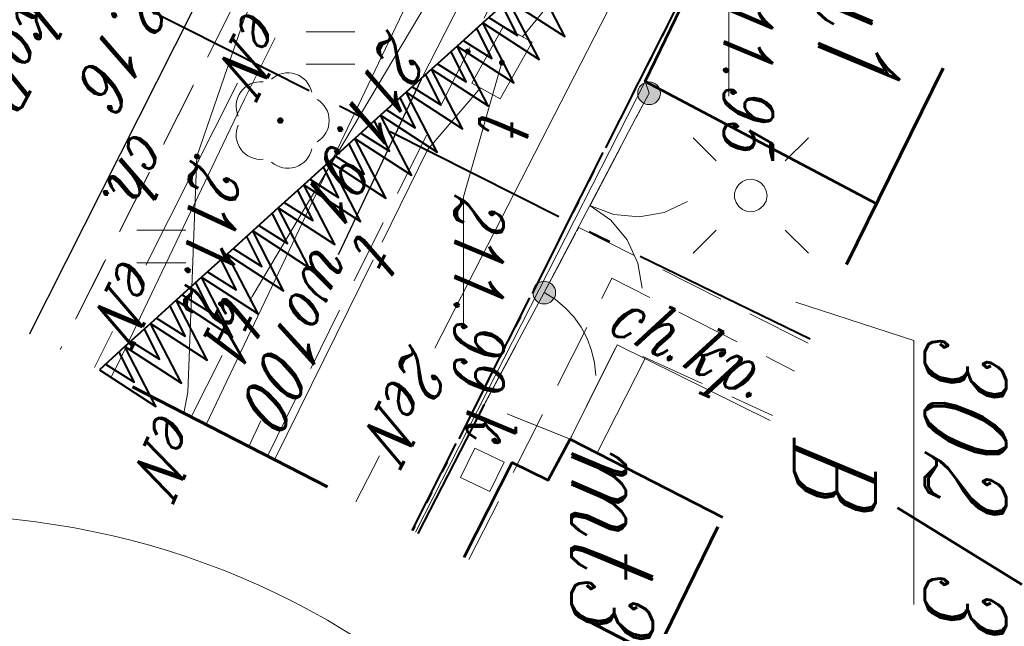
# Model space of a CAD drawing. Header units: millimetres. Extents: x -9598 to -9388, y -264557 to -264347.
# Tile 4 of 44: x -9513 to -9498, y -264530 to -264521. Entities that reach past the tile are written whole.
import ezdxf
from ezdxf.enums import TextEntityAlignment as Align

# ---------------------------------------------------------------- set-up
doc = ezdxf.new("R2010")
doc.units = ezdxf.units.MM
for name, pattern in [('Rakowicka 531_1 wstępna wersja$0$DGN Style 5', [7.845798, 3.362485, -4.483313]), ('Rakowicka 531_1 wstępna wersja$0$EGBC04-500', [1.5, 1, -0.5]), ('Rakowicka 531_1 wstępna wersja$0$KTCR02-500', [1.5, 1, -0.5]), ('Rakowicka 531_1 wstępna wersja$0$KTJZ01-500', [2, 1.5, -0.5]), ('Rakowicka 531_1 wstępna wersja$0$PTTU04-500', [1.5, 1, -0.5])]:
    doc.linetypes.add(name, pattern=pattern)
doc.layers.get('0').update_dxf_attribs({"color": 20, "lineweight": 35})
doc.layers.add('-- RAMKA', color=11, linetype='Continuous')
for name, color, linetype, lineweight in [('Rakowicka 531_1 wstępna wersja$0$EGBB01', 250, 'Continuous', 0), ('Rakowicka 531_1 wstępna wersja$0$EGBC04', 250, 'Continuous', 0), ('Rakowicka 531_1 wstępna wersja$0$EGBD03', 250, 'Continuous', 0), ('Rakowicka 531_1 wstępna wersja$0$EGBU01', 250, 'Continuous', 0), ('Rakowicka 531_1 wstępna wersja$0$EPGPO_216', 7, 'Continuous', 0), ('Rakowicka 531_1 wstępna wersja$0$EPUPZ_251', 7, 'Continuous', 0), ('Rakowicka 531_1 wstępna wersja$0$GESSCH', 250, 'Continuous', 13), ('Rakowicka 531_1 wstępna wersja$0$GSLKBR', 250, 'Continuous', 13), ('Rakowicka 531_1 wstępna wersja$0$GSLKFU', 250, 'Continuous', 13), ('Rakowicka 531_1 wstępna wersja$0$GUPISL', 250, 'Continuous', 13), ('Rakowicka 531_1 wstępna wersja$0$KTCR02', 250, 'Continuous', 0), ('Rakowicka 531_1 wstępna wersja$0$KTJZ01', 250, 'Continuous', 0), ('Rakowicka 531_1 wstępna wersja$0$KTKR01', 250, 'Continuous', 0), ('Rakowicka 531_1 wstępna wersja$0$KTOK05_01', 250, 'Continuous', 0), ('Rakowicka 531_1 wstępna wersja$0$OBOP02_01', 250, 'Continuous', 0), ('Rakowicka 531_1 wstępna wersja$0$OBOP03', 250, 'Continuous', 0), ('Rakowicka 531_1 wstępna wersja$0$Opisy', 8, 'Continuous', 0), ('Rakowicka 531_1 wstępna wersja$0$PRGW02', 250, 'Continuous', 0), ('Rakowicka 531_1 wstępna wersja$0$PTTU04', 250, 'Continuous', 0), ('Rakowicka 531_1 wstępna wersja$0$SUOP03_18', 250, 'Continuous', 0), ('Rakowicka 531_1 wstępna wersja$0$SUPE_01', 250, 'Continuous', 0), ('Rakowicka 531_1 wstępna wersja$0$SUPK_01', 250, 'Continuous', 0), ('Rakowicka 531_1 wstępna wersja$0$SUPT_01', 250, 'Continuous', 0), ('Rakowicka 531_1 wstępna wersja$0$SUPW_01', 250, 'Continuous', 0), ('Rakowicka 531_1 wstępna wersja$0$SUUS15_03_E', 250, 'Continuous', 0), ('Rakowicka 531_1 wstępna wersja$0$SUUS15_05_K', 250, 'Continuous', 0), ('Rakowicka 531_1 wstępna wersja$0$SUUS15_5a_K', 250, 'Continuous', 0), ('Rakowicka 531_1 wstępna wersja$0$SUUS15_7a_T', 250, 'Continuous', 0), ('Rakowicka 531_1 wstępna wersja$0$SUUS15_7b_T', 250, 'Continuous', 0), ('Rakowicka 531_1 wstępna wersja$0$SUUS25_G', 250, 'Continuous', 0), ('Rakowicka 531_1 wstępna wersja$0$Warstwa 5', 250, 'Continuous', 0)]:
    doc.layers.add(name, color=color, linetype=linetype, lineweight=lineweight)
for name, color, linetype, lineweight, true_color in [('Rakowicka 531_1 wstępna wersja$0$GEPPGD', 7, 'Continuous', 13, 0x008000), ('Rakowicka 531_1 wstępna wersja$0$GUPESH', 1, 'Continuous', 0, 0xff0000), ('Rakowicka 531_1 wstępna wersja$0$GUPTSH', 7, 'Continuous', 0, 0xff9100)]:
    doc.layers.add(name, color=color, linetype=linetype, lineweight=lineweight, true_color=true_color)
doc.styles.add('Rakowicka 531_1 wstępna wersja$0$Style-ITALIC_1250 I 0.20944', font='ITALIC_1250.shx', dxfattribs={"oblique": 12})

# ---------------------------------------------------------------- blocks, each defined once
blk = doc.blocks.new('Rakowicka 531_1 wstępna wersja$0$GUPTSH1')
at = {"layer": 'Rakowicka 531_1 wstępna wersja$0$GUPTSH', "linetype": 'Continuous', "lineweight": 13}
blk.add_hatch(color=30, dxfattribs=at).paths.add_polyline_path([(0, -0.45), (-0.11647, -0.43467), (-0.225, -0.38971), (-0.3182, -0.3182), (-0.38971, -0.225), (-0.43467, -0.11647), (-0.45, 0), (-0.43467, 0.11647), (-0.38971, 0.225), (-0.3182, 0.3182), (-0.225, 0.38971), (-0.11647, 0.43467), (0, 0.45), (0.11647, 0.43467), (0.225, 0.38971), (0.3182, 0.3182), (0.38971, 0.225), (0.43467, 0.11647), (0.45, 0), (0.43467, -0.11647), (0.38971, -0.225), (0.3182, -0.3182), (0.225, -0.38971), (0.11647, -0.43467)])
blk = doc.blocks.new('Rakowicka 531_1 wstępna wersja$0$GUPESH1')
at = {"layer": 'Rakowicka 531_1 wstępna wersja$0$GUPESH', "linetype": 'Continuous', "lineweight": 13}
blk.add_hatch(color=1, dxfattribs=at).paths.add_polyline_path([(0, -0.45), (-0.11647, -0.43467), (-0.225, -0.38971), (-0.3182, -0.3182), (-0.38971, -0.225), (-0.43467, -0.11647), (-0.45, 0), (-0.43467, 0.11647), (-0.38971, 0.225), (-0.3182, 0.3182), (-0.225, 0.38971), (-0.11647, 0.43467), (0, 0.45), (0.11647, 0.43467), (0.225, 0.38971), (0.3182, 0.3182), (0.38971, 0.225), (0.43467, 0.11647), (0.45, 0), (0.43467, -0.11647), (0.38971, -0.225), (0.3182, -0.3182), (0.225, -0.38971), (0.11647, -0.43467)])
blk = doc.blocks.new('Rakowicka 531_1 wstępna wersja$0$OBOP02_01')
at = {"layer": 'Rakowicka 531_1 wstępna wersja$0$OBOP02_01', "linetype": 'Continuous', "lineweight": 13}
h = blk.add_hatch(color=96, dxfattribs=at)
edge = h.paths.add_edge_path()
edge.add_arc((0, 0), 0.05, 0, 360)
at = {"layer": 'Rakowicka 531_1 wstępna wersja$0$OBOP02_01', "color": 96, "linetype": 'Continuous', "lineweight": 13}
for centre, start, end in [((0, 0.375), 30.1471, 149.8529), ((-0.357, 0.116), 102.1471, 221.8529), ((0.357, 0.116), 318.1471, 77.8529), ((-0.22, -0.303), 174.1472, 293.8529), ((0.22, -0.303), 246.1471, 5.8529)]:
    blk.add_arc(centre, 0.375, start, end, dxfattribs=at)
blk = doc.blocks.new('Rakowicka 531_1 wstępna wersja$0$GUPISL1_10')
at = {"color": 0, "flags": 128}
for points in [[(-8.83883, 8.83883), (-5.3033, 5.3033)], [(8.83883, 8.83883), (5.3033, 5.3033)], [(-8.83883, -8.83883), (-5.3033, -5.3033)], [(8.83883, -8.83883), (5.3033, -5.3033)]]:
    blk.add_lwpolyline(points, dxfattribs=at)
blk.add_lwpolyline([(0, 2.5), (0.85505, 2.34922), (1.60697, 1.9151), (2.16507, 1.25), (2.41482, 0.64705), (2.5, 0), (2.41482, -0.64705), (2.16507, -1.25), (1.70042, -1.83262), (1.0847, -2.25242), (0.3726, -2.47207), (-0.3726, -2.47207), (-1.0847, -2.25242), (-1.70042, -1.83262), (-2.16507, -1.25), (-2.43732, -0.5563), (-2.493, 0.18682), (-2.32718, 0.91335), (-1.95458, 1.55872), (-1.4083, 2.0656), (-0.7369, 2.38893), (0, 2.5)], close=True, dxfattribs=at)
blk = doc.blocks.new('Rakowicka 531_1 wstępna wersja$0$GSLKBR1')
at = {"layer": 'Rakowicka 531_1 wstępna wersja$0$GSLKBR', "color": 250, "linetype": 'Continuous', "lineweight": 13, "flags": 128}
for points in [[(12.99038, 7.5), (10.6066, 4.3934), (7.5, 2.00962), (3.88229, 0.51111), (0, 0)], [(0, 0), (3.88229, -0.51111), (7.5, -2.00962), (10.6066, -4.3934), (12.99038, -7.5)]]:
    blk.add_lwpolyline(points, dxfattribs=at)
blk = doc.blocks.new('Rakowicka 531_1 wstępna wersja$0$GSLKFU1')
at = {"color": 0, "flags": 128}
blk.add_lwpolyline([(0, 0), (-0.12833, -1.95789), (-0.51111, -3.88229), (-1.14181, -5.74025), (-2.00962, -7.5), (-3.0997, -9.13142), (-4.3934, -10.6066), (-5.86858, -11.9003), (-7.5, -12.99038)], dxfattribs=at)
blk = doc.blocks.new('Rakowicka 531_1 wstępna wersja$0$RTPW02')
at = {"layer": 'Rakowicka 531_1 wstępna wersja$0$Warstwa 5', "linetype": 'Continuous', "lineweight": 13}
h = blk.add_hatch(color=250, dxfattribs=at)
edge = h.paths.add_edge_path()
edge.add_arc((0, 0), 0.045, 0, 360)
blk = doc.blocks.new('Rakowicka 531_1 wstępna wersja$0$PTTU04_01')
at = {"layer": 'Rakowicka 531_1 wstępna wersja$0$PTTU04', "color": 250, "linetype": 'Continuous', "lineweight": 13}
for p, q in [((-0.25, -0.375), (-0.25, 0.375)), ((0.25, -0.375), (0.25, 0.375))]:
    blk.add_line(p, q, dxfattribs=at)
blk = doc.blocks.new('*U173')
at = {"layer": 'Rakowicka 531_1 wstępna wersja$0$Opisy', "color": 250, "linetype": 'Continuous', "lineweight": 13}
blk.add_circle((0, 96.57), 240.6, dxfattribs=at)
blk = doc.blocks.new('Rakowicka 531_1 wstępna wersja$0$SUUS15_5a_K')
at = {"layer": 'Rakowicka 531_1 wstępna wersja$0$SUUS15_5a_K', "color": 36, "linetype": 'Continuous', "lineweight": 13, "flags": 128}
blk.add_lwpolyline([(-0.25, 0.25), (0.25, 0.25), (0.25, -0.25), (-0.25, -0.25), (-0.25, 0.25)], close=True, dxfattribs=at)
blk = doc.blocks.new('Rakowicka 531_1 wstępna wersja$0$SUUS15_7b_T')
at = {"layer": 'Rakowicka 531_1 wstępna wersja$0$SUUS15_7b_T', "color": 30, "linetype": 'Continuous', "lineweight": 13, "flags": 128}
blk.add_lwpolyline([(-0.5, 0.25), (0.5, 0.25), (0.5, -0.25), (-0.5, -0.25), (-0.5, 0.25)], close=True, dxfattribs=at)
blk = doc.blocks.new('Rakowicka 531_1 wstępna wersja')
at = {"layer": 'Rakowicka 531_1 wstępna wersja$0$KTOK05_01', "linetype": 'Continuous', "lineweight": 13}
h = blk.add_hatch(color=250, dxfattribs=at)
edge = h.paths.add_edge_path()
edge.add_arc((7425414.51, 5549033.22), 0.175, 0, 360)
h = blk.add_hatch(color=250, dxfattribs=at)
edge = h.paths.add_edge_path()
edge.add_arc((7425417.57, 5549031.61), 0.175, 0, 360)
at = {"layer": 'Rakowicka 531_1 wstępna wersja$0$EGBB01', "color": 250, "linetype": 'Continuous', "lineweight": 53, "flags": 128}
for points in [[(7425416.209, 5549036.71), (7425414.33, 5549033.16), (7425409.78, 5549035.36), (7425411.677, 5549038.936)], [(7425421.634, 5549030.384), (7425420.18, 5549031.12), (7425420.45, 5549031.67), (7425419.82, 5549032.01), (7425421.016, 5549034.349)]]:
    blk.add_lwpolyline(points, dxfattribs=at)
at = {"layer": 'Rakowicka 531_1 wstępna wersja$0$EGBC04', "color": 250, "linetype": 'Rakowicka 531_1 wstępna wersja$0$EGBC04-500', "lineweight": 13, "flags": 128}
blk.add_lwpolyline([(7425421.67, 5549030.453), (7425417.35, 5549032.65), (7425418.774, 5549035.451)], dxfattribs=at)
at = {"layer": 'Rakowicka 531_1 wstępna wersja$0$EGBD03', "color": 96, "linetype": 'Continuous', "lineweight": 13, "flags": 128}
for points in [[(7425374.38, 5549052.81), (7425383.03, 5549048.34), (7425391.83, 5549044.16), (7425396.2, 5549041.98), (7425409.78, 5549035.36), (7425414.33, 5549033.16), (7425421.249, 5549029.635)], [(7425416.209, 5549036.71), (7425414.33, 5549033.16), (7425409.78, 5549035.36), (7425396.2, 5549041.98), (7425391.83, 5549044.16), (7425393.671, 5549047.78)], [(7425422.356, 5549037.283), (7425418.306, 5549037.283), (7425417.717, 5549035.473)], [(7425421.249, 5549029.635), (7425414.33, 5549033.16), (7425416.209, 5549036.71)]]:
    blk.add_lwpolyline(points, dxfattribs=at)
at = {"layer": 'Rakowicka 531_1 wstępna wersja$0$EPGPO_216', "color": 8, "linetype": 'Continuous', "lineweight": 40}
for p, q in [((7425416.76, 5549031.838), (7425415.421, 5549032.514)), ((7425418.992, 5549030.712), (7425417.653, 5549031.388)), ((7425421.224, 5549029.585), (7425419.885, 5549030.261))]:
    blk.add_line(p, q, dxfattribs=at)
at = {"layer": 'Rakowicka 531_1 wstępna wersja$0$EPGPO_216', "color": 8, "linetype": 'Continuous', "lineweight": 40, "flags": 128}
blk.add_lwpolyline([(7425414.528, 5549032.965), (7425414.34, 5549033.06), (7425413.191, 5549033.644)], dxfattribs=at)
at = {"layer": 'Rakowicka 531_1 wstępna wersja$0$EPUPZ_251', "color": 8, "linetype": 'Continuous', "lineweight": 40}
for p, q in [((7425413.477, 5549033.499), (7425413.633, 5549033.42)), ((7425413.945, 5549033.261), (7425414.101, 5549033.182)), ((7425414.457, 5549033.001), (7425415.35, 5549032.55)), ((7425415.707, 5549032.37), (7425415.864, 5549032.291)), ((7425416.176, 5549032.134), (7425416.332, 5549032.055)), ((7425416.69, 5549031.875), (7425417.582, 5549031.425)), ((7425417.94, 5549031.244), (7425418.096, 5549031.166)), ((7425418.408, 5549031.008), (7425418.565, 5549030.929)), ((7425418.922, 5549030.749), (7425419.815, 5549030.299)), ((7425420.172, 5549030.119), (7425420.328, 5549030.04)), ((7425420.64, 5549029.882), (7425420.797, 5549029.803)), ((7425421.154, 5549029.623), (7425421.225, 5549029.587))]:
    blk.add_line(p, q, dxfattribs=at)
at = {"layer": 'Rakowicka 531_1 wstępna wersja$0$GEPPGD', "color": 250, "linetype": 'Rakowicka 531_1 wstępna wersja$0$DGN Style 5', "lineweight": 70, "flags": 128}
blk.add_lwpolyline([(7425284.958, 5549147.04), (7425252.6, 5549083.92), (7425409.418, 5549006.623), (7425423.137, 5549033.307), (7425330.222, 5549078.944), (7425348.524, 5549115.33), (7425284.958, 5549147.04)], close=True, dxfattribs=at)
at = {"layer": 'Rakowicka 531_1 wstępna wersja$0$GESSCH', "color": 250, "linetype": 'Continuous', "lineweight": 13, "flags": 128}
for points in [[(7425419.535, 5549035.076), (7425418.37, 5549032.73), (7425419.82, 5549032.01), (7425421.016, 5549034.349)], [(7425420.031, 5549032.423), (7425418.582, 5549033.157)]]:
    blk.add_lwpolyline(points, dxfattribs=at)
at = {"layer": 'Rakowicka 531_1 wstępna wersja$0$GSLKFU', "color": 250, "linetype": 'Continuous', "lineweight": 13, "flags": 128}
blk.add_lwpolyline([(7425419.29, 5549030.69), (7425417.57, 5549031.61)], dxfattribs=at)
at = {"layer": 'Rakowicka 531_1 wstępna wersja$0$KTCR02', "color": 250, "linetype": 'Rakowicka 531_1 wstępna wersja$0$KTCR02-500', "lineweight": 13, "flags": 128}
for points in [[(7425420.08, 5549027.361), (7425413.87, 5549030.436), (7425394.05, 5549040.1), (7425395.29, 5549042.49), (7425396.2, 5549041.98), (7425409.78, 5549035.36), (7425414.33, 5549033.16), (7425414.51, 5549033.22), (7425414.9, 5549033.01), (7425416.57, 5549032.14), (7425417.57, 5549031.61), (7425419.29, 5549030.69), (7425421.268, 5549029.67)], [(7425418.203, 5549023.709), (7425412.124, 5549026.776), (7425398.63, 5549033.36), (7425394.13, 5549035.69), (7425393.82, 5549035.85), (7425393.861, 5549036.611), (7425394.64, 5549036.16), (7425418.446, 5549024.182)], [(7425418.346, 5549035.661), (7425416.57, 5549032.14), (7425417.57, 5549031.61), (7425419.29, 5549030.69), (7425419.82, 5549032.01), (7425418.37, 5549032.73), (7425419.457, 5549035.115)], [(7425421.634, 5549030.384), (7425420.18, 5549031.12), (7425420.45, 5549031.67), (7425419.82, 5549032.01), (7425419.29, 5549030.69), (7425421.268, 5549029.67)]]:
    blk.add_lwpolyline(points, dxfattribs=at)
at = {"layer": 'Rakowicka 531_1 wstępna wersja$0$KTJZ01', "color": 250, "linetype": 'Rakowicka 531_1 wstępna wersja$0$KTJZ01-500', "lineweight": 13, "flags": 128}
blk.add_lwpolyline([(7425302.84, 5549081.09), (7425303.26, 5549080.9), (7425315.16, 5549074.94), (7425320.45, 5549072.38), (7425324.79, 5549070.18), (7425329.97, 5549067.64), (7425348.54, 5549058.38), (7425354.22, 5549055.61), (7425357.67, 5549053.91), (7425362.03, 5549051.7), (7425363.18, 5549051.07), (7425368.65, 5549048.38), (7425372.69, 5549046.37), (7425377.06, 5549044.2), (7425384.6, 5549040.44), (7425387.82, 5549038.8), (7425393.82, 5549035.85), (7425394.13, 5549035.69), (7425398.63, 5549033.36), (7425412.124, 5549026.776), (7425418.203, 5549023.709)], dxfattribs=at)
at = {"layer": 'Rakowicka 531_1 wstępna wersja$0$KTKR01', "color": 250, "linetype": 'Continuous', "lineweight": 30, "flags": 128}
blk.add_lwpolyline([(7425302.84, 5549081.09), (7425303.26, 5549080.9), (7425315.16, 5549074.94), (7425320.45, 5549072.38), (7425324.79, 5549070.18), (7425329.97, 5549067.64), (7425348.54, 5549058.38), (7425354.22, 5549055.61), (7425357.67, 5549053.91), (7425362.03, 5549051.7), (7425363.18, 5549051.07), (7425368.65, 5549048.38), (7425372.69, 5549046.37), (7425377.06, 5549044.2), (7425384.6, 5549040.44), (7425387.82, 5549038.8), (7425393.82, 5549035.85), (7425394.13, 5549035.69), (7425398.63, 5549033.36), (7425412.124, 5549026.776), (7425418.203, 5549023.709)], dxfattribs=at)
at = {"layer": 'Rakowicka 531_1 wstępna wersja$0$KTOK05_01', "color": 250, "linetype": 'Continuous', "lineweight": 40}
blk.add_line((7425419.29, 5549030.69), (7425421.268, 5549029.67), dxfattribs=at)
at = {"layer": 'Rakowicka 531_1 wstępna wersja$0$KTOK05_01', "color": 250, "linetype": 'Continuous', "lineweight": 13, "flags": 128}
blk.add_lwpolyline([(7425417.57, 5549031.61), (7425414.9, 5549033.01), (7425414.51, 5549033.22)], dxfattribs=at)
at = {"layer": 'Rakowicka 531_1 wstępna wersja$0$KTOK05_01', "color": 250, "linetype": 'Continuous', "lineweight": 13}
for centre in [(7425414.51, 5549033.22), (7425417.57, 5549031.61)]:
    blk.add_circle(centre, 0.175, dxfattribs=at)
at = {"layer": 'Rakowicka 531_1 wstępna wersja$0$OBOP03', "color": 8, "linetype": 'Continuous', "lineweight": 40, "flags": 128}
for points in [[(7425413.075, 5549031.059), (7425413.639, 5549031.926), (7425412.72, 5549031.451), (7425413.075, 5549031.059)], [(7425413.43, 5549030.667), (7425413.994, 5549031.534), (7425413.075, 5549031.059), (7425413.43, 5549030.667)], [(7425413.347, 5549030.758), (7425413.623, 5549031.198), (7425413.158, 5549030.967)], [(7425413.785, 5549030.275), (7425414.349, 5549031.142), (7425413.43, 5549030.667), (7425413.785, 5549030.275)], [(7425413.702, 5549030.366), (7425413.978, 5549030.806), (7425413.512, 5549030.575)], [(7425414.14, 5549029.882), (7425414.704, 5549030.749), (7425413.785, 5549030.275), (7425414.14, 5549029.882)], [(7425414.057, 5549029.974), (7425414.333, 5549030.414), (7425413.867, 5549030.183)], [(7425414.494, 5549029.49), (7425415.058, 5549030.357), (7425414.14, 5549029.882), (7425414.494, 5549029.49)], [(7425414.412, 5549029.582), (7425414.688, 5549030.022), (7425414.222, 5549029.791)], [(7425414.849, 5549029.098), (7425415.413, 5549029.965), (7425414.495, 5549029.49), (7425414.849, 5549029.098)], [(7425414.767, 5549029.189), (7425415.043, 5549029.629), (7425414.577, 5549029.399)], [(7425415.204, 5549028.706), (7425415.768, 5549029.573), (7425414.849, 5549029.098), (7425415.204, 5549028.706)], [(7425415.122, 5549028.797), (7425415.398, 5549029.237), (7425414.932, 5549029.006)], [(7425415.559, 5549028.313), (7425416.123, 5549029.18), (7425415.204, 5549028.706), (7425415.559, 5549028.313)], [(7425415.477, 5549028.405), (7425415.753, 5549028.845), (7425415.287, 5549028.614)], [(7425415.914, 5549027.921), (7425416.478, 5549028.788), (7425415.559, 5549028.313), (7425415.914, 5549027.921)], [(7425415.831, 5549028.013), (7425416.108, 5549028.453), (7425415.642, 5549028.222)], [(7425416.269, 5549027.529), (7425416.833, 5549028.396), (7425415.914, 5549027.921), (7425416.269, 5549027.529)], [(7425416.186, 5549027.62), (7425416.463, 5549028.06), (7425415.997, 5549027.83)], [(7425416.624, 5549027.137), (7425417.188, 5549028.004), (7425416.269, 5549027.529), (7425416.624, 5549027.137)], [(7425416.541, 5549027.228), (7425416.817, 5549027.668), (7425416.352, 5549027.437)], [(7425416.979, 5549026.744), (7425417.543, 5549027.611), (7425416.624, 5549027.137), (7425416.979, 5549026.744)], [(7425416.896, 5549026.836), (7425417.172, 5549027.276), (7425416.707, 5549027.045)], [(7425417.334, 5549026.352), (7425417.898, 5549027.219), (7425416.979, 5549026.744), (7425417.334, 5549026.352)], [(7425417.251, 5549026.444), (7425417.527, 5549026.884), (7425417.062, 5549026.653)], [(7425417.689, 5549025.96), (7425418.253, 5549026.827), (7425417.334, 5549026.352), (7425417.689, 5549025.96)], [(7425417.606, 5549026.051), (7425417.882, 5549026.492), (7425417.417, 5549026.261)], [(7425418.044, 5549025.568), (7425418.608, 5549026.435), (7425417.689, 5549025.96), (7425418.044, 5549025.568)], [(7425417.961, 5549025.659), (7425418.237, 5549026.099), (7425417.772, 5549025.868)], [(7425418.399, 5549025.175), (7425418.963, 5549026.043), (7425418.044, 5549025.568), (7425418.399, 5549025.175)], [(7425418.316, 5549025.267), (7425418.592, 5549025.707), (7425418.127, 5549025.476)], [(7425418.754, 5549024.783), (7425419.318, 5549025.65), (7425418.399, 5549025.175), (7425418.754, 5549024.783)], [(7425418.671, 5549024.875), (7425418.947, 5549025.315), (7425418.482, 5549025.084)]]:
    blk.add_lwpolyline(points, dxfattribs=at)
at = {"layer": 'Rakowicka 531_1 wstępna wersja$0$PRGW02', "color": 8, "linetype": 'Continuous', "lineweight": 40}
for p, q in [((7425418.287, 5549035.69), (7425417.018, 5549033.082)), ((7425416.79, 5549032.615), (7425416.637, 5549032.3)), ((7425416.406, 5549031.834), (7425415.1, 5549029.244)), ((7425414.866, 5549028.78), (7425414.709, 5549028.468)), ((7425414.475, 5549028.003), (7425413.169, 5549025.414))]:
    blk.add_line(p, q, dxfattribs=at)
at = {"layer": 'Rakowicka 531_1 wstępna wersja$0$PTTU04', "color": 250, "linetype": 'Rakowicka 531_1 wstępna wersja$0$PTTU04-500', "lineweight": 13, "flags": 128}
blk.add_lwpolyline([(7425420.08, 5549027.361), (7425413.87, 5549030.436), (7425394.05, 5549040.1), (7425393.861, 5549036.611), (7425394.64, 5549036.16), (7425418.446, 5549024.182)], dxfattribs=at)
at = {"layer": 'Rakowicka 531_1 wstępna wersja$0$SUOP03_18', "color": 5, "linetype": 'Continuous', "lineweight": 30, "flags": 128}
blk.add_lwpolyline([(7425414.3, 5549029.72), (7425416.99, 5549028.45)], dxfattribs=at)
at = {"layer": 'Rakowicka 531_1 wstępna wersja$0$SUPE_01', "color": 1, "linetype": 'Continuous', "lineweight": 13, "flags": 128}
for points in [[(7425412.65, 5549032.89), (7425418.422, 5549029.93)], [(7425419.422, 5549026.08), (7425419.1, 5549026.14), (7425415.48, 5549026.28), (7425413.36, 5549027.01), (7425410.54, 5549028.34), (7425408.879, 5549029.17)], [(7425420.075, 5549029.083), (7425420.78, 5549028.721)], [(7425414.355, 5549026.902), (7425417.15, 5549025.498)], [(7425418.169, 5549024.986), (7425418.718, 5549024.71)]]:
    blk.add_lwpolyline(points, dxfattribs=at)
at = {"layer": 'Rakowicka 531_1 wstępna wersja$0$SUPT_01', "color": 30, "linetype": 'Continuous', "lineweight": 13, "flags": 128}
for points in [[(7425413.646, 5549031.279), (7425412.47, 5549032.23), (7425409.75, 5549033.23), (7425407.878, 5549034.181)], [(7425417.701, 5549027.094), (7425417.63, 5549027.13), (7425413.09, 5549029.83), (7425405.378, 5549033.792)], [(7425416.795, 5549029.121), (7425415.38, 5549029.82), (7425414.428, 5549030.63)], [(7425420.136, 5549027.469), (7425417.066, 5549028.987)], [(7425419.478, 5549026.19), (7425418.537, 5549026.668)]]:
    blk.add_lwpolyline(points, dxfattribs=at)
at = {"layer": 'Rakowicka 531_1 wstępna wersja$0$SUPW_01', "color": 5, "linetype": 'Continuous', "lineweight": 13, "flags": 128}
for points in [[(7425406.457, 5549033.868), (7425408.198, 5549032.856), (7425408.5, 5549032.68), (7425414.3, 5549029.72), (7425416.92, 5549028.483)], [(7425412.596, 5549029.755), (7425419.597, 5549026.422)], [(7425413.659, 5549027.482), (7425414.6, 5549027.01)], [(7425419.541, 5549027.263), (7425419.935, 5549027.079)], [(7425414.6, 5549027.01), (7425418.64, 5549025.08), (7425418.851, 5549024.97)]]:
    blk.add_lwpolyline(points, dxfattribs=at)
at = {"layer": 'Rakowicka 531_1 wstępna wersja$0$SUUS15_7a_T', "color": 30, "linetype": 'Continuous', "lineweight": 13, "flags": 128}
blk.add_lwpolyline([(7425414.04, 5549030.96), (7425416.102, 5549030.371), (7425418.103, 5549030.371)], dxfattribs=at)
at = {"layer": 'Rakowicka 531_1 wstępna wersja$0$SUUS25_G', "color": 250, "linetype": 'Continuous', "lineweight": 13, "flags": 128}
blk.add_lwpolyline([(7425412.13, 5549031.76), (7425412.455, 5549034.446), (7425414.557, 5549034.446)], dxfattribs=at)
at = {"layer": 'Rakowicka 531_1 wstępna wersja$0$GSLKFU', "color": 250, "linetype": 'Continuous', "lineweight": 13, "xscale": 0.1, "yscale": 0.1, "zscale": 0.1, "rotation": 151.8583987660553}
blk.add_blockref('Rakowicka 531_1 wstępna wersja$0$GSLKFU1', (7425417.57, 5549031.61), dxfattribs=at)
at = {"layer": 'Rakowicka 531_1 wstępna wersja$0$GUPISL', "color": 250, "linetype": 'Continuous', "lineweight": 13, "xscale": 0.1, "yscale": 0.1, "zscale": 0.1}
blk.add_blockref('Rakowicka 531_1 wstępna wersja$0$GUPISL1_10', (7425416.08, 5549034.78), dxfattribs=at)
at = {"layer": 'Rakowicka 531_1 wstępna wersja$0$KTOK05_01', "color": 250, "linetype": 'Continuous', "lineweight": 13, "xscale": 0.1, "yscale": 0.1, "zscale": 0.1, "rotation": 62.32997436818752}
blk.add_blockref('Rakowicka 531_1 wstępna wersja$0$GSLKBR1', (7425416.235, 5549032.31), dxfattribs=at)
at = {"layer": 'Rakowicka 531_1 wstępna wersja$0$OBOP02_01', "color": 96, "linetype": 'Continuous', "lineweight": 13}
blk.add_blockref('Rakowicka 531_1 wstępna wersja$0$OBOP02_01', (7425414.93, 5549027.56), dxfattribs=at)
at = {"layer": 'Rakowicka 531_1 wstępna wersja$0$Opisy', "color": 250, "linetype": 'Continuous', "lineweight": 13, "xscale": 0.0506113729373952, "yscale": 0.0506113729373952, "zscale": 0.0506113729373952}
blk.add_blockref('*U173', (7425433.165, 5549017.333), dxfattribs=at)
at = {"layer": 'Rakowicka 531_1 wstępna wersja$0$PTTU04', "color": 250, "linetype": 'Continuous', "lineweight": 13}
for p in [(7425413.816, 5549028.329), (7425416.863, 5549025.734)]:
    blk.add_blockref('Rakowicka 531_1 wstępna wersja$0$PTTU04_01', p, dxfattribs=at)
at = {"layer": 'Rakowicka 531_1 wstępna wersja$0$SUUS15_03_E', "color": 1, "linetype": 'Continuous', "lineweight": 13, "xscale": 0.1, "yscale": 0.1, "zscale": 0.1}
blk.add_blockref('Rakowicka 531_1 wstępna wersja$0$GUPESH1', (7425415.48, 5549026.28), dxfattribs=at)
at = {"layer": 'Rakowicka 531_1 wstępna wersja$0$SUUS15_5a_K', "color": 36, "linetype": 'Continuous', "lineweight": 13, "rotation": 334.344052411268}
blk.add_blockref('Rakowicka 531_1 wstępna wersja$0$SUUS15_5a_K', (7425420.29, 5549030.66), dxfattribs=at)
at = {"layer": 'Rakowicka 531_1 wstępna wersja$0$SUUS15_7a_T', "color": 30, "linetype": 'Continuous', "lineweight": 13, "xscale": 0.1, "yscale": 0.1, "zscale": 0.1}
blk.add_blockref('Rakowicka 531_1 wstępna wersja$0$GUPTSH1', (7425414.04, 5549030.96), dxfattribs=at)
at = {"layer": 'Rakowicka 531_1 wstępna wersja$0$SUUS15_7b_T', "color": 30, "linetype": 'Continuous', "lineweight": 13, "rotation": 330.6107888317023}
blk.add_blockref('Rakowicka 531_1 wstępna wersja$0$SUUS15_7b_T', (7425414.04, 5549030.96), dxfattribs=at)
at = {"layer": 'Rakowicka 531_1 wstępna wersja$0$Warstwa 5', "color": 250, "linetype": 'Continuous', "lineweight": 13}
blk.add_blockref('Rakowicka 531_1 wstępna wersja$0$RTPW02', (7425413.87, 5549030.436), dxfattribs=at)
at = {"layer": 'Rakowicka 531_1 wstępna wersja$0$EGBB01', "color": 250, "linetype": 'Continuous', "lineweight": 30, "style": 'Rakowicka 531_1 wstępna wersja$0$Style-ITALIC_1250 I 0.20944', "oblique": 12, "width": 0.8}
blk.add_text('u1', height=1.25, rotation=359.9998, dxfattribs=at).set_placement((7425412.458, 5549035.817))
blk.add_text('mt3', height=1.25, dxfattribs=at).set_placement((7425421.327, 5549032.027), align=Align.CENTER)
at = {"layer": 'Rakowicka 531_1 wstępna wersja$0$EGBD03', "color": 96, "linetype": 'Continuous', "lineweight": 30, "insert": (7425418.178, 5549037.034), "char_height": 1.25, "attachment_point": 7, "rotation": 359.9998, "line_spacing_factor": 0.6, "style": 'Rakowicka 531_1 wstępna wersja$0$Style-ITALIC_1250 I 0.20944'}
blk.add_mtext('\\H1x;\\W0.8;302/3', dxfattribs=at)
at = {"layer": 'Rakowicka 531_1 wstępna wersja$0$EGBU01', "color": 96, "linetype": 'Continuous', "lineweight": 30, "insert": (7425419.799, 5549035.447), "char_height": 1.25, "attachment_point": 7, "rotation": 359.9998, "line_spacing_factor": 0.6, "style": 'Rakowicka 531_1 wstępna wersja$0$Style-ITALIC_1250 I 0.20944'}
blk.add_mtext('\\H1x;\\W0.8;B', dxfattribs=at)
at = {"layer": 'Rakowicka 531_1 wstępna wersja$0$KTCR02', "color": 250, "linetype": 'Continuous', "lineweight": 13, "style": 'Rakowicka 531_1 wstępna wersja$0$Style-ITALIC_1250 I 0.20944', "oblique": 12, "width": 0.8}
for s, rotation, p in [('ch.kp.', 65.2323, (7425418.704, 5549033.723)), ('ch.', 333.6468, (7425415.627, 5549025.048))]:
    blk.add_text(s, height=0.75, rotation=rotation, dxfattribs=at).set_placement(p, align=Align.CENTER)
at = {"layer": 'Rakowicka 531_1 wstępna wersja$0$SUPE_01', "color": 1, "linetype": 'Continuous', "lineweight": 13, "style": 'Rakowicka 531_1 wstępna wersja$0$Style-ITALIC_1250 I 0.20944', "oblique": 12, "width": 0.8}
for s, rotation, p in [('2eN', 332.8519, (7425419.248, 5549029.506)), ('eN', 334.0279, (7425413.844, 5549027.154)), ('eN', 336.7003, (7425420.014, 5549025.842)), ('eN', 333.3257, (7425417.659, 5549025.242))]:
    blk.add_text(s, height=0.75, rotation=rotation, dxfattribs=at).set_placement(p, align=Align.MIDDLE_CENTER)
at = {"layer": 'Rakowicka 531_1 wstępna wersja$0$SUPK_01', "color": 36, "linetype": 'Continuous', "lineweight": 13, "style": 'Rakowicka 531_1 wstępna wersja$0$Style-ITALIC_1250 I 0.20944', "oblique": 12, "width": 0.8}
blk.add_text('koB300', height=0.75, rotation=331.9041, dxfattribs=at).set_placement((7425414.576, 5549023.246), align=Align.MIDDLE_CENTER)
at = {"layer": 'Rakowicka 531_1 wstępna wersja$0$SUPT_01', "color": 30, "linetype": 'Continuous', "lineweight": 13, "style": 'Rakowicka 531_1 wstępna wersja$0$Style-ITALIC_1250 I 0.20944', "oblique": 12, "width": 0.8}
for s, rotation, p in [('t', 333.6898, (7425416.93, 5549029.054)), ('tA', 333.0302, (7425418.119, 5549026.881))]:
    blk.add_text(s, height=0.75, rotation=rotation, dxfattribs=at).set_placement(p, align=Align.MIDDLE_CENTER)
at = {"layer": 'Rakowicka 531_1 wstępna wersja$0$SUPW_01', "color": 5, "linetype": 'Continuous', "lineweight": 13, "style": 'Rakowicka 531_1 wstępna wersja$0$Style-ITALIC_1250 I 0.20944', "oblique": 12, "width": 0.8}
blk.add_text('wo100', height=0.75, rotation=335.0428, dxfattribs=at).set_placement((7425418.23, 5549027.873), align=Align.MIDDLE_CENTER)
at = {"layer": 'Rakowicka 531_1 wstępna wersja$0$SUUS15_03_E', "color": 1, "linetype": 'Continuous', "lineweight": 13, "insert": (7425415.522, 5549026.171), "char_height": 0.75, "attachment_point": 7, "rotation": 357.785, "line_spacing_factor": 0.6, "style": 'Rakowicka 531_1 wstępna wersja$0$Style-ITALIC_1250 I 0.20944'}
blk.add_mtext('\\H1x;\\W0.8;211.2', dxfattribs=at)
at = {"layer": 'Rakowicka 531_1 wstępna wersja$0$SUUS15_05_K', "color": 36, "linetype": 'Continuous', "lineweight": 13, "insert": (7425419.857, 5549030.424), "char_height": 0.75, "attachment_point": 9, "line_spacing_factor": 0.6, "style": 'Rakowicka 531_1 wstępna wersja$0$Style-ITALIC_1250 I 0.20944'}
blk.add_mtext('\\H1x;\\W0.8;k', dxfattribs=at)
at = {"layer": 'Rakowicka 531_1 wstępna wersja$0$SUUS15_7a_T', "color": 30, "linetype": 'Continuous', "lineweight": 13, "insert": (7425416.054, 5549030.235), "char_height": 0.75, "attachment_point": 7, "rotation": 359.9998, "line_spacing_factor": 0.6, "style": 'Rakowicka 531_1 wstępna wersja$0$Style-ITALIC_1250 I 0.20944'}
blk.add_mtext('\\H1x;\\W0.8;211.99', dxfattribs=at)
at = {"layer": 'Rakowicka 531_1 wstępna wersja$0$SUUS15_7b_T', "color": 30, "linetype": 'Continuous', "lineweight": 13, "insert": (7425414.774, 5549030.615), "char_height": 0.75, "attachment_point": 7, "rotation": 359.9998, "line_spacing_factor": 0.6, "style": 'Rakowicka 531_1 wstępna wersja$0$Style-ITALIC_1250 I 0.20944'}
blk.add_mtext('\\H1x;\\W0.8;t', dxfattribs=at)
at = {"layer": 'Rakowicka 531_1 wstępna wersja$0$SUUS25_G', "color": 250, "linetype": 'Continuous', "lineweight": 13, "insert": (7425412.455, 5549034.369), "char_height": 0.75, "attachment_point": 7, "rotation": 359.9998, "line_spacing_factor": 0.6, "style": 'Rakowicka 531_1 wstępna wersja$0$Style-ITALIC_1250 I 0.20944'}
blk.add_mtext('\\H1x;\\W0.8;211.95', dxfattribs=at)
at = {"layer": 'Rakowicka 531_1 wstępna wersja$0$Warstwa 5', "color": 250, "linetype": 'Continuous', "lineweight": 13, "char_height": 0.75, "attachment_point": 7, "line_spacing_factor": 0.6, "style": 'Rakowicka 531_1 wstępna wersja$0$Style-ITALIC_1250 I 0.20944'}
for s, insert, rotation in [('\\H1x;\\W0.8;211.91', (7425413.516, 5549029.201), 333.8492), ('\\H1x;\\W0.8;212.16', (7425411.768, 5549025.733), 333.7637)]:
    blk.add_mtext(s, dxfattribs=dict(at, insert=insert, rotation=rotation))

msp = doc.modelspace()

# ---------------------------------------------------------------- block references
at = {"layer": '-- RAMKA', "rotation": 270}
msp.add_blockref('Rakowicka 531_1 wstępna wersja', (-5558536.267, 7160892.827), dxfattribs=at)

doc.saveas('drawing.dxf')
